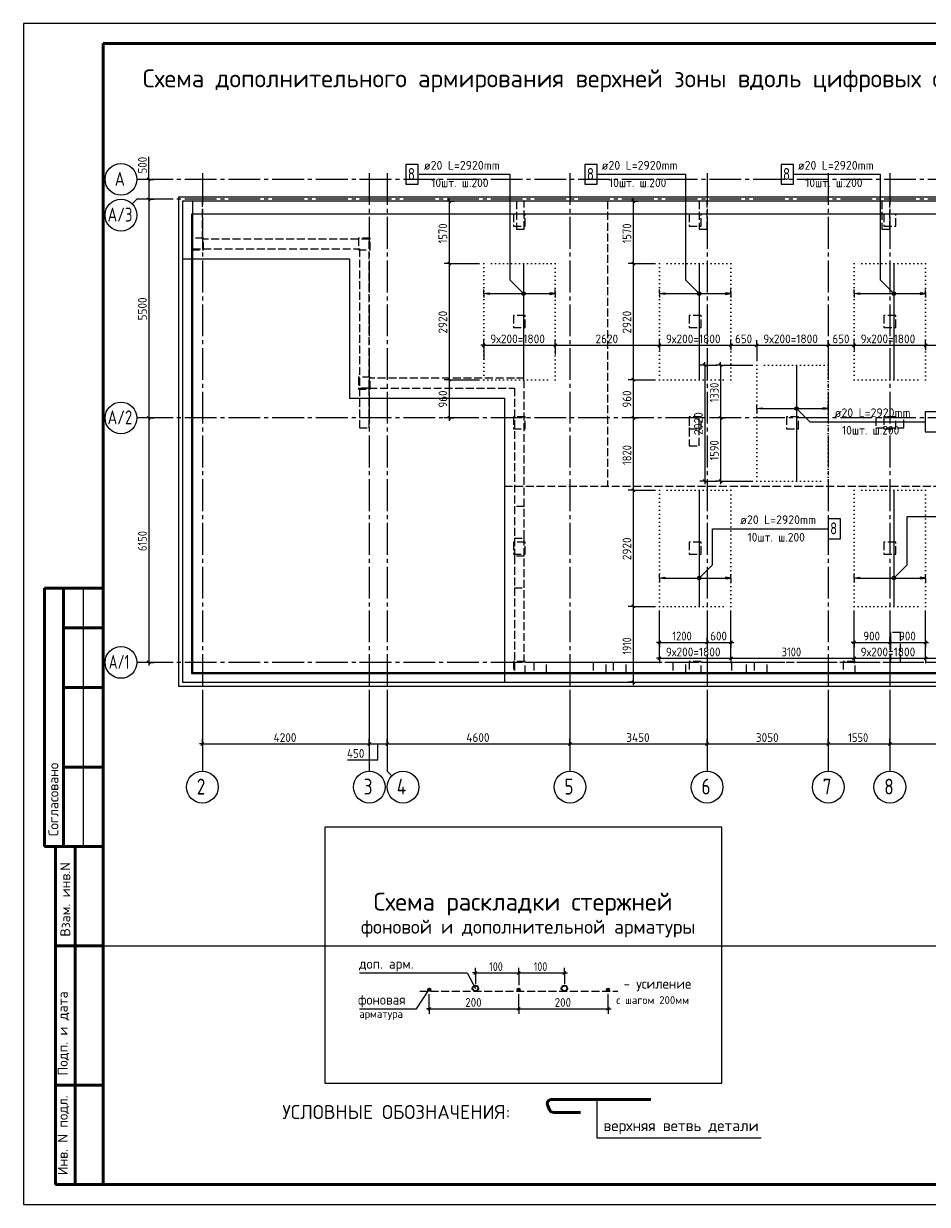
# Model space of a CAD drawing. Header units: millimetres. Extents: x 0 to 42000, y 0 to 29700.
# Tile 1 of 3: x 0 to 22744, y 0 to 29700. Entities that reach past the tile are written whole.
import ezdxf

# ---------------------------------------------------------------- set-up
doc = ezdxf.new("R2010")
doc.units = ezdxf.units.MM
for name, pattern in [('______2', [270, 200, -70]), ('______5', [1100, 800, -100, 100, -100]), ('______9', [100, 0, -100])]:
    doc.linetypes.add(name, pattern=pattern)
for name, color, linetype, lineweight in [('Standard', 7, 'Continuous', 25), ('ДОП Верх по У', 52, 'Continuous', 25), ('ЖБ Перекрытие верхний уровень', 8, 'Continuous', 50), ('ЖБ Пилон', 7, 'Continuous', 35), ('ЖБ Плита Фундамента верхний уровень', 7, 'Continuous', 35), ('ЖБ Стена верхний уровень', 7, 'Continuous', 35), ('Общий01', 7, 'Continuous', 13), ('Позиционная метка номер позиции', 7, 'Continuous', 13), ('Размерная линия_ общее', 7, 'Continuous', 13), ('Текст_ общее', 7, 'Continuous', 25)]:
    doc.layers.add(name, color=color, linetype=linetype, lineweight=lineweight)
doc.layers.add('Оси', color=7, linetype='______5', true_color=0x656565)
doc.styles.add('ISOCPEUR', font='txt')

msp = doc.modelspace()

# ---------------------------------------------------------------- hatches: boundary and pattern name
at = {"layer": 'ДОП Верх по У', "linetype": 'Continuous', "lineweight": 13, "transparency": 33554687}
for points in [[(11720, 22890), (11580, 22910), (11720, 22930)], [(16140, 22890), (16000, 22910), (16140, 22930)], [(21040, 22890), (20900, 22910), (21040, 22930)], [(18590, 19999), (18450, 20019), (18590, 20039)], [(16140, 15735), (16000, 15755), (16140, 15775)], [(21040, 15735), (20900, 15755), (21040, 15775)]]:
    msp.add_hatch(color=7, dxfattribs=at).paths.add_polyline_path(points, flags=16)
for points in [[(13240, 22890), (13380, 22910), (13240, 22930)], [(17660, 22890), (17800, 22910), (17660, 22930)], [(22560, 22890), (22700, 22910), (22560, 22930)], [(20110, 19999), (20250, 20019), (20110, 20039)], [(17660, 15735), (17800, 15755), (17660, 15775)], [(22560, 15735), (22700, 15755), (22560, 15775)]]:
    msp.add_hatch(color=7, dxfattribs=at).paths.add_polyline_path(points)
at = {"layer": 'Позиционная метка номер позиции', "linetype": 'Continuous', "lineweight": 13, "transparency": 33554687}
for points in [[(12548, 22878), (12591, 22953), (12537, 22898)], [(12537, 22898), (12591, 22953), (12568, 22953)], [(12537, 22898), (12568, 22953), (12537, 22921)], [(12537, 22921), (12568, 22953), (12548, 22942)], [(12548, 22878), (12612, 22942), (12591, 22953)], [(12568, 22866), (12612, 22942), (12548, 22878)], [(12568, 22866), (12623, 22921), (12612, 22942)], [(12591, 22866), (12623, 22921), (12568, 22866)], [(12591, 22866), (12623, 22898), (12623, 22921)], [(12623, 22898), (12591, 22866), (12612, 22878)], [(16968, 22878), (17011, 22953), (16957, 22898)], [(16957, 22898), (17011, 22953), (16988, 22953)], [(16957, 22898), (16988, 22953), (16957, 22921)], [(16957, 22921), (16988, 22953), (16968, 22942)], [(16968, 22878), (17032, 22942), (17011, 22953)], [(16988, 22866), (17032, 22942), (16968, 22878)], [(16988, 22866), (17043, 22921), (17032, 22942)], [(17011, 22866), (17043, 22921), (16988, 22866)], [(17011, 22866), (17043, 22898), (17043, 22921)], [(17043, 22898), (17011, 22866), (17032, 22878)], [(21868, 22878), (21911, 22953), (21857, 22898)], [(21857, 22898), (21911, 22953), (21888, 22953)], [(21857, 22898), (21888, 22953), (21857, 22921)], [(21857, 22921), (21888, 22953), (21868, 22942)], [(21868, 22878), (21932, 22942), (21911, 22953)], [(21888, 22866), (21932, 22942), (21868, 22878)], [(21888, 22866), (21943, 22921), (21932, 22942)], [(21911, 22866), (21943, 22921), (21888, 22866)], [(21911, 22866), (21943, 22898), (21943, 22921)], [(21943, 22898), (21911, 22866), (21932, 22878)], [(19407, 20030), (19438, 20062), (19418, 20051)], [(19438, 20062), (19407, 20030), (19407, 20007)], [(19438, 20062), (19407, 20007), (19461, 20062)], [(19461, 20062), (19407, 20007), (19418, 19987)], [(19461, 20062), (19418, 19987), (19482, 20051)], [(19482, 20051), (19418, 19987), (19438, 19976)], [(19482, 20051), (19438, 19976), (19493, 20030)], [(19493, 20030), (19438, 19976), (19461, 19976)], [(19493, 20030), (19461, 19976), (19493, 20007)], [(19493, 20007), (19461, 19976), (19482, 19987)], [(16957, 15766), (17032, 15723), (16968, 15787)], [(16957, 15743), (17011, 15712), (16957, 15766)], [(16957, 15766), (17011, 15712), (17032, 15723)], [(16988, 15712), (16957, 15743), (16968, 15723)], [(16957, 15743), (16988, 15712), (17011, 15712)], [(16968, 15787), (17043, 15743), (16988, 15798)], [(16968, 15787), (17032, 15723), (17043, 15743)], [(16988, 15798), (17043, 15743), (17043, 15766)], [(16988, 15798), (17043, 15766), (17011, 15798)], [(17011, 15798), (17043, 15766), (17032, 15787)], [(21857, 15766), (21932, 15723), (21868, 15787)], [(21857, 15743), (21911, 15712), (21857, 15766)], [(21857, 15766), (21911, 15712), (21932, 15723)], [(21888, 15712), (21857, 15743), (21868, 15723)], [(21857, 15743), (21888, 15712), (21911, 15712)], [(21868, 15787), (21943, 15743), (21888, 15798)], [(21868, 15787), (21932, 15723), (21943, 15743)], [(21888, 15798), (21943, 15743), (21943, 15766)], [(21888, 15798), (21943, 15766), (21911, 15798)], [(21911, 15798), (21943, 15766), (21932, 15787)]]:
    msp.add_hatch(color=7, dxfattribs=at).paths.add_polyline_path(points)

# ---------------------------------------------------------------- linework, layer by layer
at = {"layer": 'Standard', "color": 7, "linetype": 'Continuous', "lineweight": 25, "transparency": 33554687}
msp.add_line((2000, 29200), (2000, 1058), dxfattribs=at)
at = {"layer": 'Standard', "color": 7, "linetype": '______9', "lineweight": 13, "transparency": 33554687}
for p, q in [((13380, 23662), (11580, 23662)), ((11580, 23662), (11580, 20742)), ((13380, 20742), (13380, 23662)), ((17800, 23662), (16000, 23662)), ((16000, 23662), (16000, 20742)), ((17800, 20742), (17800, 23662)), ((22700, 23662), (20900, 23662)), ((20900, 23662), (20900, 20742)), ((22700, 20742), (22700, 23662)), ((20250, 21112), (18450, 21112)), ((18450, 21112), (18450, 18192)), ((20250, 18192), (20250, 21112)), ((11580, 20742), (13380, 20742)), ((16000, 20742), (17800, 20742)), ((20900, 20742), (22700, 20742)), ((18450, 18192), (20250, 18192)), ((17800, 17962), (16000, 17962)), ((16000, 17962), (16000, 15042)), ((17800, 15042), (17800, 17962)), ((22700, 17962), (20900, 17962)), ((20900, 17962), (20900, 15042)), ((22700, 15042), (22700, 17962)), ((16000, 15042), (17800, 15042)), ((20900, 15042), (22700, 15042))]:
    msp.add_line(p, q, dxfattribs=at)
at = {"layer": 'Standard', "color": 7, "linetype": 'Continuous', "lineweight": 50, "transparency": 33554687}
for p, q in [((6, 15500), (0, 15500)), ((2000, 15500), (527, 15500)), ((527, 15500), (527, 9000)), ((527, 15500), (527, 9000)), ((1000, 15500), (1000, 9000)), ((2000, 14500), (1000, 14500)), ((2000, 13000), (1000, 13000)), ((2000, 11000), (1000, 11000)), ((0, 9000), (6, 9000)), ((527, 9000), (2000, 9000)), ((800, 500), (800, 9000)), ((800, 500), (800, 9000)), ((1300, 500), (1300, 9000)), ((800, 6500), (2000, 6500)), ((800, 3000), (2000, 3000)), ((13190, 2481), (13236, 2380)), ((15781, 2639), (13291, 2639)), ((13344, 2311), (14012, 2311)), ((2000, 500), (800, 500))]:
    msp.add_line(p, q, dxfattribs=at)
at = {"layer": 'Standard', "color": 7, "linetype": 'Continuous', "lineweight": 13, "transparency": 33554687}
msp.add_line((1500, 15500), (1500, 9000), dxfattribs=at)
at = {"layer": 'Standard', "color": 8, "linetype": '______2', "lineweight": -3, "true_color": 0x737373, "transparency": 33554687}
msp.add_line((9970, 5359), (14950, 5359), dxfattribs=at)
at = {"layer": 'Standard', "color": 7, "linetype": 'Continuous', "lineweight": 25, "transparency": 33554687}
msp.add_lwpolyline([(0, 0), (42000, 0), (42000, 29700), (0, 29700), (0, 0)], close=True, dxfattribs=at)
at = {"layer": 'Standard', "color": 7, "linetype": 'Continuous', "lineweight": 50, "transparency": 33554687}
msp.add_lwpolyline([(2000, 29200), (41500, 29200), (41500, 500), (2000, 500), (2000, 29200)], close=True, dxfattribs=at)
at = {"layer": 'Standard', "color": 7, "linetype": 'Continuous', "lineweight": 13, "transparency": 33554687}
for points in [[(41500, 29200), (2000, 29200), (2000, 6500), (41500, 6500), (41500, 29200)], [(4250, 13382), (41050, 13382), (41050, 25232), (4250, 25232), (4250, 13382)], [(4225, 13357), (41075, 13357), (41075, 24907), (4225, 24907), (4225, 13357)], [(7577, 9491), (7577, 3053), (17569, 3053), (17569, 9491), (7577, 9491)], [(8450, 5821), (11163, 5821), (11370, 5434)], [(8450, 4919), (9885, 4919), (10210, 5404)], [(18564, 1667), (14431, 1667), (14431, 2639)]]:
    msp.add_lwpolyline(points, dxfattribs=at)
at = {"layer": 'Standard', "color": 254, "linetype": 'Continuous', "lineweight": 25, "true_color": 0xc4c4ff, "transparency": 33554687}
msp.add_lwpolyline([(3900, 13032), (41400, 13032), (41400, 25332), (3900, 25332), (3900, 13032)], dxfattribs=at)
at = {"layer": 'Standard', "color": 7, "linetype": 'Continuous', "lineweight": 25, "transparency": 33554687}
msp.add_lwpolyline([(4000, 13132), (41300, 13132), (41300, 25232), (4000, 25232), (4000, 13132)], dxfattribs=at)
at = {"layer": 'Standard', "color": 7, "linetype": 'Continuous', "lineweight": 50, "transparency": 33554687}
for centre, radius, start, end in [((13291, 2527), 112, 90, 204.7646), ((13344, 2430), 119, 204.7646, 270)]:
    msp.add_arc(centre, radius, start, end, dxfattribs=at)
at = {"layer": 'ДОП Верх по У', "color": 7, "linetype": 'Continuous', "lineweight": 25, "transparency": 33554687}
for p, q in [((12580, 23652), (12580, 20752)), ((12580, 23652), (12580, 20752)), ((17000, 23652), (17000, 20752)), ((17000, 23652), (17000, 20752)), ((21900, 23652), (21900, 20752)), ((21900, 23652), (21900, 20752)), ((19450, 21102), (19450, 18202)), ((19450, 21102), (19450, 18202)), ((17000, 17952), (17000, 15052)), ((17000, 17952), (17000, 15052)), ((21900, 17952), (21900, 15052)), ((21900, 17952), (21900, 15052))]:
    msp.add_line(p, q, dxfattribs=at)
at = {"layer": 'ДОП Верх по У', "color": 251, "linetype": 'Continuous', "lineweight": 13, "true_color": 0x494949, "transparency": 33554687}
for p, q in [((11580, 22910), (11580, 23010)), ((11580, 22910), (11720, 22930)), ((11720, 22890), (11580, 22910)), ((11580, 22910), (11580, 22810)), ((11580, 22910), (11580, 22910)), ((11720, 22930), (11720, 22890)), ((11720, 22910), (13240, 22910)), ((13380, 22910), (13240, 22930)), ((13240, 22930), (13240, 22890)), ((13240, 22890), (13380, 22910)), ((13380, 22910), (13380, 23010)), ((13380, 22910), (13380, 22810)), ((13380, 22910), (13380, 22910)), ((16000, 22910), (16000, 23010)), ((16000, 22910), (16140, 22930)), ((16140, 22890), (16000, 22910)), ((16000, 22910), (16000, 22810)), ((16000, 22910), (16000, 22910)), ((16140, 22930), (16140, 22890)), ((16140, 22910), (17660, 22910)), ((17800, 22910), (17660, 22930)), ((17660, 22930), (17660, 22890)), ((17660, 22890), (17800, 22910)), ((17800, 22910), (17800, 23010)), ((17800, 22910), (17800, 22810)), ((17800, 22910), (17800, 22910)), ((20900, 22910), (20900, 23010)), ((20900, 22910), (21040, 22930)), ((21040, 22890), (20900, 22910)), ((20900, 22910), (20900, 22810)), ((20900, 22910), (20900, 22910)), ((21040, 22930), (21040, 22890)), ((21040, 22910), (22560, 22910)), ((22700, 22910), (22560, 22930)), ((22560, 22930), (22560, 22890)), ((22560, 22890), (22700, 22910)), ((22700, 22910), (22700, 23010)), ((22700, 22910), (22700, 22810)), ((22700, 22910), (22700, 22910)), ((18450, 20019), (18450, 20119)), ((18450, 20019), (18590, 20039)), ((18590, 19999), (18450, 20019)), ((18450, 20019), (18450, 19919)), ((18450, 20019), (18450, 20019)), ((18590, 20039), (18590, 19999)), ((18590, 20019), (20110, 20019)), ((20250, 20019), (20110, 20039)), ((20110, 20039), (20110, 19999)), ((20110, 19999), (20250, 20019)), ((20250, 20019), (20250, 20119)), ((20250, 20019), (20250, 19919)), ((20250, 20019), (20250, 20019)), ((16000, 15755), (16000, 15855)), ((16000, 15755), (16140, 15775)), ((16140, 15735), (16000, 15755)), ((16000, 15755), (16000, 15655)), ((16000, 15755), (16000, 15755)), ((16140, 15775), (16140, 15735)), ((16140, 15755), (17660, 15755)), ((17800, 15755), (17660, 15775)), ((17660, 15775), (17660, 15735)), ((17660, 15735), (17800, 15755)), ((17800, 15755), (17800, 15855)), ((17800, 15755), (17800, 15655)), ((17800, 15755), (17800, 15755)), ((20900, 15755), (20900, 15855)), ((20900, 15755), (21040, 15775)), ((21040, 15735), (20900, 15755)), ((20900, 15755), (20900, 15655)), ((20900, 15755), (20900, 15755)), ((21040, 15775), (21040, 15735)), ((21040, 15755), (22560, 15755)), ((22700, 15755), (22560, 15775)), ((22560, 15775), (22560, 15735)), ((22560, 15735), (22700, 15755)), ((22700, 15755), (22700, 15855)), ((22700, 15755), (22700, 15655)), ((22700, 15755), (22700, 15755))]:
    msp.add_line(p, q, dxfattribs=at)
at = {"layer": 'ДОП Верх по У', "color": 7, "linetype": 'Continuous', "lineweight": 25, "transparency": 33554687}
for points in [[(9621, 25658), (9931, 25658), (9931, 26158), (9621, 26158), (9621, 25658)], [(14126, 25658), (14436, 25658), (14436, 26158), (14126, 26158), (14126, 25658)], [(19061, 25658), (19371, 25658), (19371, 26158), (19061, 26158), (19061, 25658)], [(22687, 19436), (22997, 19436), (22997, 19936), (22687, 19936), (22687, 19436)], [(20247, 16744), (20557, 16744), (20557, 17244), (20247, 17244), (20247, 16744)]]:
    msp.add_lwpolyline(points, dxfattribs=at)
at = {"layer": 'ЖБ Перекрытие верхний уровень', "color": 7, "linetype": 'Continuous', "lineweight": 35, "transparency": 33554687}
for centre, radius in [((10210, 5404), 30), ((11370, 5434), 70), ((12460, 5404), 30), ((13610, 5434), 70), ((14710, 5404), 30)]:
    msp.add_circle(centre, radius, dxfattribs=at)
at = {"layer": 'ЖБ Пилон', "color": 253, "linetype": '______2', "lineweight": 13, "true_color": 0xa0a0a0, "transparency": 33554687}
for p, q in [((12600, 25232), (12400, 25232)), ((12400, 25232), (12400, 24532)), ((12600, 24532), (12600, 25232)), ((17200, 25232), (17000, 25232)), ((17000, 25232), (17000, 24532)), ((17200, 24532), (17200, 25232)), ((21800, 25232), (21600, 25232)), ((21600, 25232), (21600, 24532)), ((21800, 24532), (21800, 25232)), ((12625, 24907), (12325, 24907)), ((12325, 24907), (12325, 24607)), ((12625, 24607), (12625, 24907)), ((17050, 24907), (16750, 24907)), ((16750, 24907), (16750, 24607)), ((17050, 24607), (17050, 24907)), ((21950, 24907), (21650, 24907)), ((21650, 24907), (21650, 24607)), ((21950, 24607), (21950, 24907)), ((12325, 24607), (12625, 24607)), ((12400, 24532), (12600, 24532)), ((16750, 24607), (17050, 24607)), ((17000, 24532), (17200, 24532)), ((21600, 24532), (21800, 24532)), ((21650, 24607), (21950, 24607)), ((4525, 24307), (4225, 24307)), ((4225, 24307), (4225, 24007)), ((4525, 24007), (4525, 24307)), ((8725, 24307), (8425, 24307)), ((8425, 24307), (8425, 24007)), ((8725, 24007), (8725, 24307)), ((4225, 24007), (4525, 24007)), ((8425, 24007), (8725, 24007)), ((12625, 22357), (12325, 22357)), ((12325, 22357), (12325, 22057)), ((12625, 22057), (12625, 22357)), ((17050, 22357), (16750, 22357)), ((16750, 22357), (16750, 22057)), ((17050, 22057), (17050, 22357)), ((21950, 22357), (21650, 22357)), ((21650, 22357), (21650, 22057)), ((21950, 22057), (21950, 22357)), ((12325, 22057), (12625, 22057)), ((16750, 22057), (17050, 22057)), ((21650, 22057), (21950, 22057)), ((8725, 20807), (8425, 20807)), ((8425, 20807), (8425, 20507)), ((8725, 20507), (8725, 20807)), ((8425, 20507), (8725, 20507)), ((12625, 19807), (12325, 19807)), ((12325, 19807), (12325, 19507)), ((12625, 19507), (12625, 19807)), ((17050, 19807), (16750, 19807)), ((16750, 19807), (16750, 19507)), ((17000, 19782), (16750, 19782)), ((16750, 19782), (16750, 19082)), ((17000, 19082), (17000, 19782)), ((17050, 19507), (17050, 19807)), ((19500, 19807), (19200, 19807)), ((19200, 19807), (19200, 19507)), ((19500, 19507), (19500, 19807)), ((22150, 19782), (21450, 19782)), ((21450, 19782), (21450, 19532)), ((21950, 19807), (21650, 19807)), ((21650, 19807), (21650, 19507)), ((21950, 19507), (21950, 19807)), ((22150, 19532), (22150, 19782)), ((12325, 19507), (12625, 19507)), ((16750, 19507), (17050, 19507)), ((19200, 19507), (19500, 19507)), ((21450, 19532), (22150, 19532)), ((21650, 19507), (21950, 19507)), ((16750, 19082), (17000, 19082)), ((12625, 16657), (12325, 16657)), ((12325, 16657), (12325, 16357)), ((12625, 16357), (12625, 16657)), ((17050, 16657), (16750, 16657)), ((16750, 16657), (16750, 16357)), ((17050, 16357), (17050, 16657)), ((21950, 16657), (21650, 16657)), ((21650, 16657), (21650, 16357)), ((21950, 16357), (21950, 16657)), ((12325, 16357), (12625, 16357)), ((16750, 16357), (17050, 16357)), ((21650, 16357), (21950, 16357)), ((12625, 13657), (12325, 13657)), ((12325, 13657), (12325, 13357)), ((12625, 13357), (12625, 13657)), ((17050, 13657), (16750, 13657)), ((16750, 13657), (16750, 13357)), ((17050, 13357), (17050, 13657)), ((20925, 13657), (20625, 13657)), ((20625, 13657), (20625, 13357)), ((20925, 13357), (20925, 13657)), ((12325, 13357), (12625, 13357)), ((16750, 13357), (17050, 13357)), ((20625, 13357), (20925, 13357))]:
    msp.add_line(p, q, dxfattribs=at)
at = {"layer": 'ЖБ Плита Фундамента верхний уровень', "color": 251, "linetype": 'Continuous', "lineweight": 25, "true_color": 0x656565, "transparency": 33554687}
for p, q in [((4000, 25232), (4000, 23782)), ((41300, 25232), (4000, 25232)), ((4000, 23782), (8200, 23782)), ((8200, 23782), (8200, 20282)), ((8200, 20282), (12100, 20282)), ((12100, 20282), (12100, 13132)), ((12100, 13132), (37700, 13132))]:
    msp.add_line(p, q, dxfattribs=at)
at = {"layer": 'ЖБ Стена верхний уровень', "color": 253, "linetype": '______2', "lineweight": 13, "true_color": 0xa0a0a0, "transparency": 33554687}
for p, q in [((4250, 25232), (4250, 24282)), ((4500, 25232), (4250, 25232)), ((4500, 24282), (4500, 25232)), ((4250, 24282), (4250, 24032)), ((8700, 24282), (4500, 24282)), ((8700, 24032), (8700, 24282)), ((4250, 24032), (8450, 24032)), ((8450, 24032), (8450, 20532)), ((8700, 20532), (8700, 24032)), ((8450, 20532), (8700, 20532)), ((8450, 20532), (8450, 19532)), ((8700, 20532), (8450, 20532)), ((12350, 20782), (8700, 20782)), ((8700, 20782), (8700, 20532)), ((8700, 19532), (8700, 20532)), ((8700, 20532), (12350, 20532)), ((12600, 20782), (12350, 20782)), ((12350, 20532), (12350, 17557)), ((12600, 17557), (12600, 20782)), ((8450, 19532), (8700, 19532)), ((12600, 17557), (12350, 17557)), ((12350, 17557), (12350, 16757)), ((12600, 16757), (12600, 17557)), ((12350, 16757), (12600, 16757)), ((12350, 16757), (12350, 16307)), ((12600, 16307), (12600, 16757)), ((12600, 16307), (12350, 16307)), ((12350, 16307), (12350, 15507)), ((12600, 15507), (12600, 16307)), ((12350, 15507), (12600, 15507)), ((12350, 15507), (12350, 13632)), ((12600, 13632), (12600, 15507)), ((21820, 14382), (21820, 13632)), ((22070, 14382), (21820, 14382)), ((22070, 13632), (22070, 14382)), ((12350, 13632), (12350, 13382)), ((12350, 13382), (12837, 13382)), ((12837, 13632), (12600, 13632)), ((12837, 13632), (12837, 13382)), ((13162, 13632), (12837, 13632)), ((12837, 13382), (13162, 13382)), ((13162, 13382), (13162, 13632)), ((14337, 13632), (13162, 13632)), ((13162, 13382), (14337, 13382)), ((14337, 13632), (14337, 13382)), ((14662, 13632), (14337, 13632)), ((14337, 13382), (14662, 13382)), ((14662, 13382), (14662, 13632)), ((14837, 13632), (14662, 13632)), ((14662, 13382), (14837, 13382)), ((14837, 13632), (14837, 13382)), ((15162, 13632), (14837, 13632)), ((14837, 13382), (15162, 13382)), ((15162, 13382), (15162, 13632)), ((16337, 13632), (15162, 13632)), ((15162, 13382), (16337, 13382)), ((16337, 13632), (16337, 13382)), ((16662, 13632), (16337, 13632)), ((16337, 13382), (16662, 13382)), ((16662, 13382), (16662, 13632)), ((17811, 13632), (16662, 13632)), ((16662, 13382), (17811, 13382)), ((17811, 13632), (17811, 13382)), ((18188, 13632), (17811, 13632)), ((17811, 13382), (18188, 13382)), ((18188, 13382), (18188, 13632)), ((18387, 13632), (18188, 13632)), ((18188, 13382), (18387, 13382)), ((18387, 13632), (18387, 13382)), ((18712, 13632), (18387, 13632)), ((18387, 13382), (18712, 13382)), ((18712, 13382), (18712, 13632)), ((21820, 13632), (18712, 13632)), ((18712, 13382), (21820, 13382)), ((21820, 13382), (22070, 13382)), ((26430, 13632), (22070, 13632)), ((22070, 13382), (26430, 13382))]:
    msp.add_line(p, q, dxfattribs=at)
at = {"layer": 'Общий01', "color": 251, "linetype": '______2', "lineweight": 25, "true_color": 0x656565, "transparency": 33554687}
for p, q in [((14690, 25232), (14690, 18062)), ((12100, 18062), (37700, 18062))]:
    msp.add_line(p, q, dxfattribs=at)
at = {"layer": 'Оси', "color": 7, "linetype": 'Continuous', "lineweight": 13, "transparency": 33554687}
msp.add_line((3150, 25782), (3150, 26352), dxfattribs=at)
at = {"layer": 'Оси', "color": 8, "linetype": '______5', "lineweight": -3, "transparency": 33554687}
for p, q in [((4500, 25939), (4500, 12896)), ((8700, 25939), (8700, 12896)), ((9150, 25939), (9150, 12896)), ((13750, 25939), (13750, 12896)), ((17200, 25939), (17200, 12896)), ((20250, 25939), (20250, 12896)), ((21800, 25939), (21800, 12896)), ((41157, 25782), (3764, 25782)), ((41157, 25282), (3764, 25282)), ((41157, 19782), (3764, 19782)), ((41157, 13632), (3764, 13632))]:
    msp.add_line(p, q, dxfattribs=at)
at = {"layer": 'Оси', "color": 7, "linetype": 'Continuous', "lineweight": 25, "transparency": 33554687}
for p, q in [((3764, 25782), (2850, 25782)), ((2733, 25164), (2850, 25282)), ((3764, 25282), (2850, 25282)), ((3764, 19782), (2850, 19782)), ((3764, 13632), (2850, 13632)), ((4500, 12896), (4500, 10896)), ((8700, 12896), (8700, 10896)), ((13750, 12896), (13750, 10896)), ((17200, 12896), (17200, 10896)), ((20250, 12896), (20250, 10896)), ((21800, 12896), (21800, 10896))]:
    msp.add_line(p, q, dxfattribs=at)
msp.add_lwpolyline([(9150, 12896), (9150, 10896), (9267, 10778)], dxfattribs=at)
at = {"layer": 'Оси', "color": 7, "linetype": 'Continuous', "lineweight": 13, "transparency": 33554687}
msp.add_lwpolyline([(8154, 11182), (8914, 11182), (8914, 11582)], dxfattribs=at)
at = {"layer": 'Оси', "color": 7, "linetype": 'Continuous', "lineweight": 25, "transparency": 33554687}
for centre in [(2450, 25782), (2450, 24882), (2450, 19782), (2450, 13632), (4500, 10496), (8700, 10496), (9550, 10496), (13750, 10496), (17200, 10496), (20250, 10496), (21800, 10496)]:
    msp.add_circle(centre, 400, dxfattribs=at)
at = {"layer": 'Позиционная метка номер позиции', "color": 7, "linetype": 'Continuous', "lineweight": 13, "transparency": 33554687}
for p, q in [((12548, 22942), (12548, 22942)), ((12548, 22878), (12548, 22878)), ((12612, 22942), (12612, 22942)), ((12612, 22878), (12612, 22878)), ((16968, 22942), (16968, 22942)), ((16968, 22878), (16968, 22878)), ((17032, 22942), (17032, 22942)), ((17032, 22878), (17032, 22878)), ((21868, 22942), (21868, 22942)), ((21868, 22878), (21868, 22878)), ((21932, 22942), (21932, 22942)), ((21932, 22878), (21932, 22878)), ((19418, 20051), (19418, 20051)), ((19418, 19987), (19418, 19987)), ((19482, 20051), (19482, 20051)), ((19482, 19987), (19482, 19987)), ((16968, 15787), (16968, 15787)), ((17032, 15787), (17032, 15787)), ((21868, 15787), (21868, 15787)), ((21932, 15787), (21932, 15787)), ((16968, 15723), (16968, 15723)), ((17032, 15723), (17032, 15723)), ((21868, 15723), (21868, 15723)), ((21932, 15723), (21932, 15723))]:
    msp.add_line(p, q, dxfattribs=at)
for points in [[(12580, 22910), (12247, 23243), (12247, 25908), (9952, 25908)], [(17000, 22910), (16667, 23243), (16667, 25908), (14436, 25908)], [(21900, 22910), (21567, 23243), (21567, 25908), (19371, 25908)], [(19450, 20019), (19783, 19686), (22687, 19686)], [(21900, 15755), (22233, 16088), (22233, 17300), (25719, 17300)], [(17000, 15755), (17333, 16088), (17333, 16994), (20250, 16994)]]:
    msp.add_lwpolyline(points, dxfattribs=at)
for centre in [(12580, 22910), (17000, 22910), (21900, 22910), (19450, 20019), (17000, 15755), (21900, 15755)]:
    msp.add_circle(centre, 45, dxfattribs=at)
at = {"layer": 'Размерная линия_ общее', "color": 7, "linetype": 'Continuous', "lineweight": 13, "transparency": 33554687}
for p, q in [((3150, 25782), (3150, 25857)), ((3150, 25782), (3150, 25282)), ((3150, 25282), (3150, 19782)), ((3150, 19782), (3150, 13632)), ((3150, 13632), (3150, 13557)), ((4500, 11582), (4425, 11582)), ((8700, 11582), (9150, 11582)), ((9150, 11582), (13750, 11582)), ((13750, 11582), (17200, 11582)), ((17200, 11582), (20250, 11582)), ((20250, 11582), (21800, 11582)), ((21800, 11582), (27500, 11582)), ((11370, 5821), (11295, 5821)), ((11370, 5821), (12460, 5821)), ((12460, 5821), (13610, 5821)), ((13610, 5821), (13685, 5821)), ((10210, 4919), (10135, 4919)), ((10210, 4919), (12460, 4919)), ((12460, 4919), (14710, 4919)), ((14710, 4919), (14785, 4919))]:
    msp.add_line(p, q, dxfattribs=at)
at = {"layer": 'Размерная линия_ общее', "color": 253, "linetype": 'Continuous', "lineweight": -3, "true_color": 0xa0a0a0, "transparency": 33554687}
for p, q in [((3150, 25782), (3025, 25782)), ((3150, 25782), (3275, 25782)), ((3150, 25282), (3025, 25282)), ((3150, 25282), (3275, 25282)), ((3150, 19782), (3025, 19782)), ((3150, 19782), (3275, 19782)), ((3150, 13632), (3025, 13632)), ((3150, 13632), (3050, 13632)), ((3150, 13632), (3275, 13632)), ((4500, 11582), (4500, 11707)), ((8700, 11582), (8700, 11707)), ((9150, 11582), (9150, 11707)), ((13750, 11582), (13750, 11707)), ((17200, 11582), (17200, 11707)), ((20250, 11582), (20250, 11707)), ((21800, 11582), (21800, 11707)), ((4500, 11582), (4500, 11457)), ((4500, 11582), (4500, 11096)), ((8700, 11582), (8700, 11457)), ((8700, 11582), (8700, 11096)), ((9150, 11582), (9150, 11457)), ((9150, 11582), (9150, 11096)), ((13750, 11582), (13750, 11457)), ((13750, 11582), (13750, 11096)), ((17200, 11582), (17200, 11457)), ((17200, 11582), (17200, 11096)), ((20250, 11582), (20250, 11457)), ((20250, 11582), (20250, 11096)), ((21800, 11582), (21800, 11457)), ((21800, 11582), (21800, 11096)), ((11370, 5821), (11370, 5946)), ((12460, 5821), (12460, 5946)), ((13610, 5821), (13610, 5946)), ((11370, 5821), (11370, 5696)), ((11370, 5821), (11370, 5546)), ((12460, 5821), (12460, 5696)), ((12460, 5821), (12460, 5516)), ((13610, 5821), (13610, 5696)), ((13610, 5821), (13610, 5546)), ((10210, 4919), (10210, 5291)), ((14710, 4919), (14710, 5291)), ((10210, 4919), (10210, 5044)), ((10210, 4919), (10210, 4794)), ((12460, 4919), (12460, 5044)), ((12460, 4919), (12460, 4794)), ((14710, 4919), (14710, 5044)), ((14710, 4919), (14710, 4794))]:
    msp.add_line(p, q, dxfattribs=at)
at = {"layer": 'Размерная линия_ общее', "color": 7, "linetype": 'Continuous', "lineweight": 25, "transparency": 33554687}
for p, q in [((3112, 25819), (3187, 25744)), ((3112, 25319), (3187, 25244)), ((3112, 19819), (3187, 19744)), ((3112, 13669), (3187, 13594)), ((4462, 11544), (4537, 11619)), ((8662, 11544), (8737, 11619)), ((9112, 11544), (9187, 11619)), ((13712, 11544), (13787, 11619)), ((17162, 11544), (17237, 11619)), ((20212, 11544), (20287, 11619)), ((21762, 11544), (21837, 11619)), ((11333, 5783), (11408, 5858)), ((12423, 5783), (12498, 5858)), ((13573, 5783), (13648, 5858)), ((10173, 4881), (10248, 4956)), ((12423, 4881), (12498, 4956)), ((14673, 4881), (14748, 4956))]:
    msp.add_line(p, q, dxfattribs=at)
at = {"layer": 'Размерная линия_ общее', "color": 251, "linetype": 'Continuous', "lineweight": 25, "true_color": 0x656565, "transparency": 33554687}
for p, q in [((10672, 25269), (10747, 25194)), ((15306, 25269), (15381, 25194)), ((10672, 23699), (10747, 23624)), ((15306, 23699), (15381, 23624)), ((11542, 21573), (11617, 21648)), ((13342, 21573), (13417, 21648)), ((15962, 21573), (16037, 21648)), ((17762, 21573), (17837, 21648)), ((18412, 21573), (18487, 21648)), ((20212, 21573), (20287, 21648)), ((20862, 21573), (20937, 21648)), ((22662, 21573), (22737, 21648)), ((17105, 21149), (17180, 21074)), ((17505, 21149), (17580, 21074)), ((10672, 20779), (10747, 20704)), ((15306, 20779), (15381, 20704)), ((10672, 19819), (10747, 19744)), ((15306, 19819), (15381, 19744)), ((17505, 19819), (17580, 19744)), ((17105, 18229), (17180, 18154)), ((17505, 18229), (17580, 18154)), ((15306, 17999), (15381, 17924)), ((15306, 15079), (15381, 15004)), ((15962, 14097), (16037, 14172)), ((17162, 14097), (17237, 14172)), ((17762, 14097), (17837, 14172)), ((20862, 14097), (20937, 14172)), ((21762, 14097), (21837, 14172)), ((22662, 14097), (22737, 14172)), ((15962, 13697), (16037, 13772)), ((17762, 13697), (17837, 13772)), ((20862, 13697), (20937, 13772)), ((22662, 13697), (22737, 13772)), ((15306, 13169), (15381, 13094))]:
    msp.add_line(p, q, dxfattribs=at)
at = {"layer": 'Размерная линия_ общее', "color": 251, "linetype": 'Continuous', "lineweight": 13, "true_color": 0x656565, "transparency": 33554687}
for p, q in [((10710, 25232), (10710, 25307)), ((15343, 25232), (15343, 25307)), ((10710, 23662), (10710, 20742)), ((15343, 23662), (15343, 20742)), ((11580, 21610), (11505, 21610)), ((11580, 21610), (13380, 21610)), ((13380, 21610), (16000, 21610)), ((16000, 21610), (17800, 21610)), ((17800, 21610), (18450, 21610)), ((18450, 21610), (20250, 21610)), ((20250, 21610), (20900, 21610)), ((20900, 21610), (22700, 21610)), ((22700, 21610), (23750, 21610)), ((17142, 21112), (17142, 21187)), ((17542, 21112), (17542, 21187)), ((10710, 20742), (10710, 19782)), ((15343, 20742), (15343, 19782)), ((10710, 19782), (10710, 19707)), ((15343, 19782), (15343, 17962)), ((17542, 19782), (17542, 18192)), ((17142, 18192), (17142, 18117)), ((17542, 18192), (17542, 18117)), ((15343, 17962), (15343, 15042)), ((15343, 15042), (15343, 13132)), ((16000, 14135), (15925, 14135)), ((16000, 14135), (17200, 14135)), ((17200, 14135), (17800, 14135)), ((17800, 14135), (17875, 14135)), ((20900, 14135), (20825, 14135)), ((20900, 14135), (21800, 14135)), ((21800, 14135), (22700, 14135)), ((22700, 14135), (22775, 14135)), ((16000, 13735), (15925, 13735)), ((16000, 13735), (17800, 13735)), ((17800, 13735), (20900, 13735)), ((20900, 13735), (22700, 13735)), ((22700, 13735), (26600, 13735)), ((15343, 13132), (15343, 13057))]:
    msp.add_line(p, q, dxfattribs=at)
at = {"layer": 'Размерная линия_ общее', "color": 251, "linetype": 'Continuous', "lineweight": -3, "true_color": 0x656565, "transparency": 33554687}
for p, q in [((10710, 25232), (10585, 25232)), ((10710, 25232), (10835, 25232)), ((10710, 25232), (10834, 25232)), ((15343, 25232), (15218, 25232)), ((15343, 25232), (15468, 25232)), ((15343, 25232), (15343, 25232)), ((10710, 23662), (10585, 23662)), ((10710, 23662), (10835, 23662)), ((10710, 23662), (11475, 23662)), ((15343, 23662), (15218, 23662)), ((15343, 23662), (15468, 23662)), ((15343, 23662), (15900, 23662)), ((11580, 21610), (11580, 21735)), ((13380, 21610), (13380, 21735)), ((16000, 21610), (16000, 21735)), ((17800, 21610), (17800, 21735)), ((18450, 21610), (18450, 21735)), ((20250, 21610), (20250, 21735)), ((20900, 21610), (20900, 21735)), ((22700, 21610), (22700, 21735)), ((11580, 21610), (11580, 21485)), ((11580, 21610), (11580, 21267)), ((13380, 21610), (13380, 21485)), ((13380, 21610), (13380, 21376)), ((16000, 21610), (16000, 21485)), ((16000, 21610), (16000, 21610)), ((17800, 21610), (17800, 21485)), ((17800, 21610), (17800, 21610)), ((18450, 21610), (18450, 21485)), ((18450, 21610), (18450, 21212)), ((20250, 21610), (20250, 21485)), ((20250, 21610), (20250, 21212)), ((20900, 21610), (20900, 21485)), ((20900, 21610), (20900, 21610)), ((22700, 21610), (22700, 21485)), ((22700, 21610), (22700, 21610)), ((17142, 21112), (17017, 21112)), ((17142, 21112), (17267, 21112)), ((17142, 21112), (17442, 21112)), ((17542, 21112), (17417, 21112)), ((17542, 21112), (17667, 21112)), ((17542, 21112), (18350, 21112)), ((10710, 20742), (10585, 20742)), ((10710, 20742), (10835, 20742)), ((10710, 20742), (11475, 20742)), ((15343, 20742), (15218, 20742)), ((15343, 20742), (15468, 20742)), ((15343, 20742), (15900, 20742)), ((10710, 19782), (10585, 19782)), ((10710, 19782), (10835, 19782)), ((10710, 19782), (10793, 19782)), ((15343, 19782), (15218, 19782)), ((15343, 19782), (15468, 19782)), ((15343, 19782), (15343, 19782)), ((17542, 19782), (17417, 19782)), ((17542, 19782), (17667, 19782)), ((17542, 19782), (17542, 19782)), ((17142, 18192), (17017, 18192)), ((17142, 18192), (17267, 18192)), ((17142, 18192), (17442, 18192)), ((17542, 18192), (17417, 18192)), ((17542, 18192), (17667, 18192)), ((17542, 18192), (18350, 18192)), ((15343, 17962), (15218, 17962)), ((15343, 17962), (15468, 17962)), ((15343, 17962), (15900, 17962)), ((15343, 15042), (15218, 15042)), ((15343, 15042), (15468, 15042)), ((15343, 15042), (15900, 15042)), ((16000, 14135), (16000, 14942)), ((16000, 13735), (16000, 14942)), ((17800, 14135), (17800, 14942)), ((20900, 14135), (20900, 14942)), ((22700, 14135), (22700, 14942)), ((16000, 14135), (16000, 14260)), ((17200, 14135), (17200, 14260)), ((17800, 14135), (17800, 14260)), ((20900, 14135), (20900, 14260)), ((21800, 14135), (21800, 14260)), ((22700, 14135), (22700, 14260)), ((16000, 14135), (16000, 14010)), ((17200, 14135), (17200, 14010)), ((17200, 14135), (17200, 14135)), ((17800, 14135), (17800, 14010)), ((20900, 14135), (20900, 14010)), ((21800, 14135), (21800, 14010)), ((21800, 14135), (21800, 14135)), ((22700, 14135), (22700, 14010)), ((16000, 13735), (16000, 13860)), ((16000, 13735), (16000, 13610)), ((17800, 13735), (17800, 13860)), ((17800, 13735), (17800, 13610)), ((20900, 13735), (20900, 13860)), ((20900, 13735), (20900, 13610)), ((22700, 13735), (22700, 13860)), ((22700, 13735), (22700, 13610)), ((15343, 13132), (15218, 13132)), ((15343, 13132), (15468, 13132)), ((15343, 13132), (15684, 13132))]:
    msp.add_line(p, q, dxfattribs=at)
at = {"layer": 'Размерная линия_ общее', "color": 253, "linetype": 'Continuous', "lineweight": -3, "true_color": 0xa0a0a0, "transparency": 33554687}
for points in [[(3150, 25782), (3133, 25782), (3133, 25782), (3133, 25782), (3133, 25782), (2948, 25782)], [(3150, 25282), (3133, 25282), (3133, 25282), (3133, 25282), (3133, 25282), (3050, 25282)], [(3150, 19782), (3133, 19782), (3133, 19782), (3050, 19782)], [(12460, 4919), (12460, 4936), (12460, 4936), (12460, 5291)]]:
    msp.add_lwpolyline(points, dxfattribs=at)
at = {"layer": 'Размерная линия_ общее', "color": 251, "linetype": 'Continuous', "lineweight": 13, "true_color": 0x656565, "transparency": 33554687}
for points in [[(10710, 25232), (10710, 24068), (10710, 24068), (10710, 23662)], [(15343, 25232), (15343, 24069), (15343, 24069), (15343, 23662)], [(17142, 21112), (17142, 19261), (17142, 19261), (17142, 18192)], [(17542, 21112), (17542, 20076), (17542, 20076), (17542, 19782)]]:
    msp.add_lwpolyline(points, dxfattribs=at)
at = {"layer": 'Размерная линия_ общее', "color": 251, "linetype": 'Continuous', "lineweight": -3, "true_color": 0x656565, "transparency": 33554687}
for points in [[(17800, 13735), (17800, 13752), (17800, 13752), (17800, 13752), (17800, 13752), (17800, 13752), (17800, 13752), (17800, 13752), (17800, 13752), (17800, 13752), (17800, 13752), (17800, 13752), (17800, 13752), (17800, 14769), (17800, 14769), (17800, 14942)], [(20900, 13735), (20900, 13752), (20900, 13752), (20900, 13752), (20900, 13752), (20900, 13752), (20900, 13752), (20900, 13752), (20900, 13752), (20900, 13752), (20900, 13752), (20900, 14942)], [(22700, 13735), (22700, 13752), (22700, 13752), (22700, 13752), (22700, 13752), (22700, 13752), (22700, 13752), (22700, 13752), (22700, 13752), (22700, 14942)]]:
    msp.add_lwpolyline(points, dxfattribs=at)
at = {"layer": 'Размерная линия_ общее', "color": 7, "linetype": 'Continuous', "lineweight": 13, "transparency": 33554687}
msp.add_lwpolyline([(4500, 11582), (6362, 11582), (6362, 11582), (8700, 11582)], dxfattribs=at)

# ---------------------------------------------------------------- texts
at = {"layer": 'Standard', "color": 7, "linetype": 'Continuous', "lineweight": 50, "transparency": 33554687, "char_height": 250, "attachment_point": 7, "rotation": 90, "style": 'ISOCPEUR'}
for s, insert, width in [('\\A1;{\\fISOCPEUR|i0|b0;\\H250.000000;\\W1.000000;\\C7;Согласовано}\\P', (875, 9261), 2071.88), ('\\A1;{\\fISOCPEUR|i0|b0;\\H250.000000;\\W1.000000;\\C7;Взам. инв.N}\\P', (1173, 6736), 1909.1), ('\\A1;{\\fISOCPEUR|i0|b0;\\H250.000000;\\W1.000000;\\C7;Подп. и дата}\\P', (1149, 3242), 2197.06), ('\\A1;{\\fISOCPEUR|i0|b0;\\H250.000000;\\W1.000000;\\C7;Инв. N подл.}\\P', (1149, 734), 2021.79)]:
    msp.add_mtext(s, dxfattribs=dict(at, insert=insert, width=width))
at = {"layer": 'Standard', "color": 7, "linetype": 'Continuous', "lineweight": 50, "transparency": 33554687, "attachment_point": 7, "style": 'ISOCPEUR'}
for s, insert, char_height, width in [('\\W0.99;Схема раскладки стержней', (8808, 7267), 450, 7958.29), ('\\W0.99;фоновой и дополнительной арматуры', (8489, 6713), 350, 8498.44)]:
    msp.add_mtext(s, dxfattribs=dict(at, insert=insert, char_height=char_height, width=width))
at = {"layer": 'Standard', "color": 7, "linetype": 'Continuous', "lineweight": 25, "transparency": 33554687, "attachment_point": 7, "style": 'ISOCPEUR'}
for s, insert, char_height, width in [('\\W0.96;доп. арм.', (8440, 5858), 250, 1519.73), ('\\W0.97;- усиление', (15098, 5358), 250, 1820.33), ('\\W0.96;фоновая', (8415, 4957), 250, 1419.46), ('\\W0.98;с шагом 200мм', (14915, 5038), 200, 1977.1), ('\\W0.97;арматура', (8447, 4637), 200, 1336.16), ('\\A1;{\\fISOCPEUR|i0|b0;\\H350.000000;\\W1.000000;\\C7;УСЛОВНЫЕ ОБОЗНАЧЕНИЯ:}\\P', (6512, 2147), 350, 5755.33), ('\\A1;{\\fISOCPEUR|i0|b0;\\H279.999995;\\W1.000000;\\C7;верхняя ветвь детали}\\P', (14592, 1766), 280, 4142.07)]:
    msp.add_mtext(s, dxfattribs=dict(at, insert=insert, char_height=char_height, width=width))
at = {"layer": 'ДОП Верх по У', "color": 7, "linetype": 'Continuous', "lineweight": 13, "transparency": 33554687, "attachment_point": 7, "style": 'ISOCPEUR'}
for s, insert, char_height, width in [('\\W0.98;ø20 L=2920mm ', (10072, 26026), 220, 2196.66), ('\\W0.98;ø20 L=2920mm ', (14546, 26026), 220, 2196.66), ('\\W0.98;ø20 L=2920mm ', (19483, 26026), 220, 2196.66), ('\\W0.78;8', (9671, 25768), 300, 326.41), ('\\W0.78;8', (14176, 25768), 300, 326.41), ('\\W0.78;8', (19111, 25768), 300, 326.41), ('\\W0.95;10шт. ш.200 ', (10259, 25586), 220, 1819.89), ('\\W0.95;10шт. ш.200 ', (14733, 25586), 220, 1819.9), ('\\W0.95;10шт. ш.200 ', (19670, 25586), 220, 1819.89), ('\\W0.98;ø20 L=2920mm ', (20409, 19803), 220, 2196.67), ('\\W0.95;10шт. ш.200 ', (20596, 19363), 220, 1819.9), ('\\W0.98;ø20 L=2920mm ', (18032, 17111), 220, 2196.66), ('\\W0.78;8', (20297, 16854), 300, 326.41), ('\\W0.95;10шт. ш.200 ', (18219, 16671), 220, 1819.9)]:
    msp.add_mtext(s, dxfattribs=dict(at, insert=insert, char_height=char_height, width=width))
at = {"layer": 'Оси', "color": 7, "linetype": 'Continuous', "lineweight": 35, "transparency": 33554687, "attachment_point": 7, "style": 'ISOCPEUR'}
for s, insert, char_height, width in [('\\W0.82;А', (2292, 25618), 350, 458.09), ('\\W0.77;А/3', (2114, 24720), 350, 804.55), ('\\W0.77;А/2', (2114, 19620), 350, 804.55), ('\\W0.70;А/1', (2144, 13470), 350, 734.74), ('\\W0.78;2', (4360, 10309), 400, 435.21), ('\\W0.78;3', (8560, 10309), 400, 435.21), ('\\W0.80;4', (9390, 10309), 400, 479.77), ('\\W0.78;5', (13610, 10309), 400, 435.2), ('\\W0.78;6', (17060, 10309), 400, 435.21), ('\\W0.78;7', (20110, 10309), 400, 435.2), ('\\W0.78;8', (21660, 10309), 400, 435.2)]:
    msp.add_mtext(s, dxfattribs=dict(at, insert=insert, char_height=char_height, width=width))
at = {"layer": 'Размерная линия_ общее', "color": 7, "linetype": 'Continuous', "lineweight": 25, "transparency": 33554687, "char_height": 220, "attachment_point": 7, "rotation": 90, "style": 'ISOCPEUR'}
for s, insert, width in [('\\W0.91;500', (3100, 25929), 561.99), ('\\W0.93;5500', (3100, 22235), 718.09), ('\\W0.87;6150', (3100, 16432), 666.9)]:
    msp.add_mtext(s, dxfattribs=dict(at, insert=insert, width=width))
at = {"layer": 'Размерная линия_ общее', "color": 251, "linetype": 'Continuous', "lineweight": 25, "true_color": 0x656565, "transparency": 33554687, "char_height": 220, "attachment_point": 7, "rotation": 90, "style": 'ISOCPEUR'}
for s, insert, width in [('\\W0.87;1570', (10660, 24172), 666.9), ('\\W0.87;1570', (15293, 24172), 666.9), ('\\W0.93;2920', (10660, 21905), 718.09), ('\\W0.93;2920', (15293, 21905), 718.09), ('\\W0.87;1330', (17492, 20172), 666.91), ('\\W0.91;960', (10660, 20042), 562), ('\\W0.91;960', (15293, 20042), 562), ('\\W0.93;2920', (17092, 19355), 718.1), ('\\W0.87;1820', (15293, 18597), 666.9), ('\\W0.87;1590', (17492, 18712), 666.9), ('\\W0.93;2920', (15293, 16205), 718.09), ('\\W0.80;1910', (15293, 13834), 615.72)]:
    msp.add_mtext(s, dxfattribs=dict(at, insert=insert, width=width))
at = {"layer": 'Размерная линия_ общее', "color": 251, "linetype": 'Continuous', "lineweight": 25, "true_color": 0x656565, "transparency": 33554687, "char_height": 220, "attachment_point": 7, "style": 'ISOCPEUR'}
for s, insert, width in [('\\W0.94;9х200=1800', (11743, 21660), 1598.7), ('\\W0.93;2620', (14393, 21660), 718.09), ('\\W0.94;9х200=1800', (16163, 21660), 1598.72), ('\\W0.91;650', (17905, 21660), 561.98), ('\\W0.94;9х200=1800', (18613, 21660), 1598.7), ('\\W0.91;650', (20355, 21660), 561.99), ('\\W0.94;9х200=1800', (21063, 21660), 1598.72), ('\\W0.87;1200', (16325, 14185), 666.9), ('\\W0.91;600', (17280, 14185), 562), ('\\W0.91;900', (21130, 14185), 561.98), ('\\W0.91;900', (22030, 14185), 561.99), ('\\W0.94;9х200=1800', (16163, 13785), 1598.72), ('\\W0.87;3100', (19075, 13785), 666.91), ('\\W0.94;9х200=1800', (21063, 13785), 1598.72)]:
    msp.add_mtext(s, dxfattribs=dict(at, insert=insert, width=width))
at = {"layer": 'Размерная линия_ общее', "color": 7, "linetype": 'Continuous', "lineweight": 25, "transparency": 33554687, "char_height": 220, "attachment_point": 7, "style": 'ISOCPEUR'}
for s, insert, width in [('\\W0.93;4200', (6292, 11632), 740.37), ('\\W0.93;4600', (11142, 11632), 740.38), ('\\W0.93;3450', (15167, 11632), 740.39), ('\\W0.93;3050', (18428, 11632), 718.09), ('\\W0.87;1550', (20750, 11632), 666.9), ('\\W0.92;450', (8138, 11232), 584.44), ('\\W0.83;100', (11717, 5871), 508.56), ('\\W0.83;100', (12837, 5871), 508.57), ('\\W0.91;200', (11115, 4969), 561.98), ('\\W0.91;200', (13365, 4969), 561.99)]:
    msp.add_mtext(s, dxfattribs=dict(at, insert=insert, width=width))
at = {"layer": 'Текст_ общее', "color": 7, "linetype": 'Continuous', "lineweight": 50, "transparency": 33554687, "insert": (3000, 27975), "char_height": 450, "width": 33662.26, "attachment_point": 7, "style": 'ISOCPEUR'}
msp.add_mtext('\\W0.99;Схема дополнительного армирования верхней зоны вдоль цифровых осей конструкции плиты ростверка в осях 2-13', dxfattribs=at)

doc.saveas('drawing.dxf')
